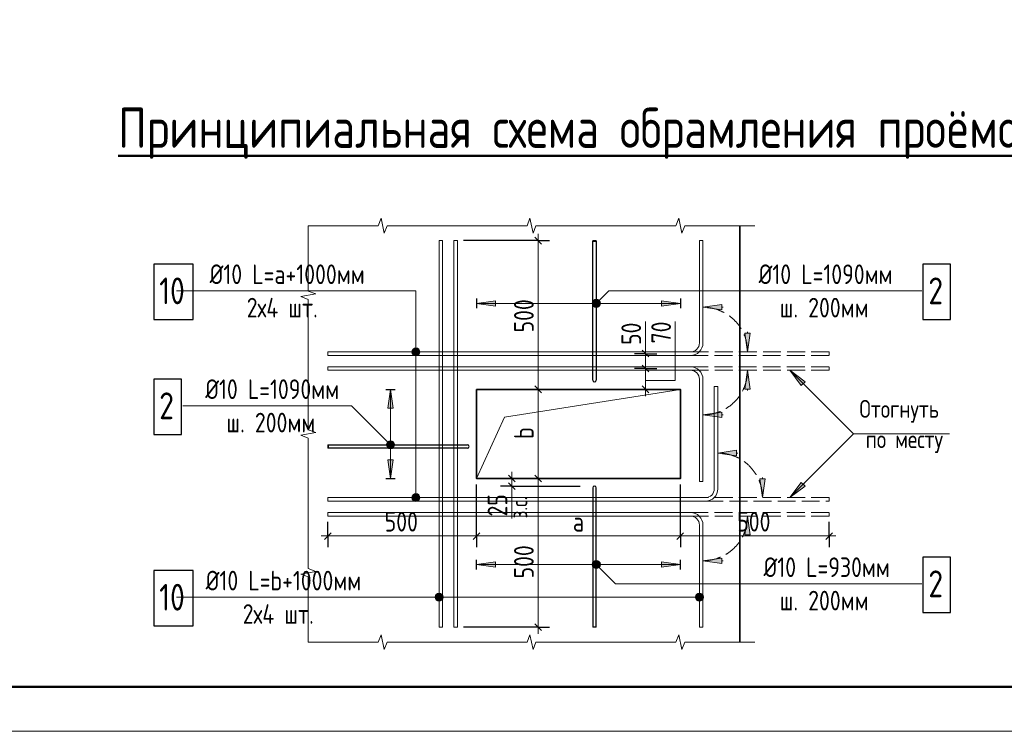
# Model space of a CAD drawing. Header units: millimetres. Extents: x 0 to 61017, y 0 to 42000.
# Tile 2 of 16: x 12590 to 23616, y 0 to 7975. Entities that reach past the tile are written whole.
import ezdxf

# ---------------------------------------------------------------- set-up
doc = ezdxf.new("R2010")
doc.units = ezdxf.units.MM
doc.linetypes.add('______2', pattern=[270, 200, -70])
for name, color, linetype, lineweight in [('Standard', 7, 'Continuous', 25), ('Арм.стержн.ниж.зоны 2й ряд', 7, '______2', 25), ('ЖБ Перекрытие средний уровень', 7, 'Continuous', 50), ('Размерная линия_ общее', 7, 'Continuous', 13), ('Текст_ общее', 7, 'Continuous', 25)]:
    doc.layers.add(name, color=color, linetype=linetype, lineweight=lineweight)
doc.layers.add('Фоновоя арматура Х1', color=7, linetype='Continuous', lineweight=18, true_color=0x656565)
doc.styles.add('GOST 2.304-81', font='txt')

msp = doc.modelspace()

# ---------------------------------------------------------------- hatches: boundary and pattern name
at = {"layer": 'Standard', "linetype": 'Continuous', "lineweight": 13, "transparency": 33554687}
for points in [[(17916, 4826), (17706, 4796), (17916, 4766)], [(19079, 4764), (19015, 4827), (19003, 4807)], [(19079, 4764), (19003, 4807), (19058, 4752)], [(19058, 4752), (19003, 4807), (19003, 4784)], [(19058, 4752), (19003, 4784), (19035, 4752)], [(19035, 4752), (19003, 4784), (19015, 4764)], [(19090, 4784), (19035, 4839), (19015, 4827)], [(19090, 4784), (19015, 4827), (19079, 4764)], [(19090, 4807), (19058, 4839), (19035, 4839)], [(19090, 4807), (19035, 4839), (19090, 4784)], [(19058, 4839), (19090, 4807), (19079, 4827)], [(20451, 4782), (20241, 4752), (20451, 4722)], [(20771, 3836), (20741, 4046), (20711, 3836)], [(21384, 3918), (21214, 4046), (21341, 3876)], [(16699, 3224), (16731, 3255), (16711, 3244)], [(16731, 3255), (16699, 3224), (16699, 3201)], [(16731, 3255), (16699, 3201), (16754, 3255)], [(16754, 3255), (16699, 3201), (16711, 3180)], [(16754, 3255), (16711, 3180), (16774, 3244)], [(16774, 3244), (16711, 3180), (16731, 3169)], [(16774, 3244), (16731, 3169), (16786, 3224)], [(16786, 3224), (16731, 3169), (16754, 3169)], [(16786, 3224), (16754, 3169), (16786, 3201)], [(16786, 3201), (16754, 3169), (16774, 3180)], [(20618, 3149), (20408, 3119), (20618, 3089)], [(16712, 3042), (16742, 2832), (16772, 3042)], [(21341, 2789), (21214, 2619), (21384, 2746)], [(20771, 2202), (20741, 2412), (20711, 2202)], [(17916, 1899), (17706, 1869), (17916, 1839)], [(19015, 1837), (19058, 1912), (19003, 1857)], [(19003, 1857), (19058, 1912), (19035, 1912)], [(19003, 1857), (19035, 1912), (19003, 1880)], [(19003, 1880), (19035, 1912), (19015, 1901)], [(19015, 1837), (19079, 1901), (19058, 1912)], [(19035, 1825), (19079, 1901), (19015, 1837)], [(19035, 1825), (19090, 1880), (19079, 1901)], [(19058, 1825), (19090, 1880), (19035, 1825)], [(19058, 1825), (19090, 1857), (19090, 1880)], [(19090, 1857), (19058, 1825), (19079, 1837)]]:
    msp.add_hatch(color=7, dxfattribs=at).paths.add_polyline_path(points)
for points in [[(19778, 4826), (19988, 4796), (19778, 4766)], [(20771, 4462), (20741, 4252), (20711, 4462)], [(16712, 3622), (16742, 3832), (16772, 3622)], [(20451, 3516), (20241, 3546), (20451, 3576)], [(20938, 2829), (20908, 2619), (20878, 2829)], [(19778, 1899), (19988, 1869), (19778, 1839)], [(20451, 1882), (20241, 1912), (20451, 1942)]]:
    msp.add_hatch(color=7, dxfattribs=at).paths.add_polyline_path(points, flags=16)
at = {"layer": 'Текст_ общее', "linetype": 'Continuous', "lineweight": 13, "transparency": 33554687}
for points in [[(16982, 4252), (17072, 4252), (17066, 4275)], [(16982, 4252), (17066, 4275), (16988, 4275)], [(16988, 4230), (17072, 4252), (16982, 4252)], [(16988, 4275), (17066, 4275), (17049, 4291)], [(16988, 4275), (17049, 4291), (17004, 4291)], [(16988, 4230), (17066, 4230), (17072, 4252)], [(17004, 4214), (17066, 4230), (16988, 4230)], [(17004, 4291), (17049, 4291), (17027, 4297)], [(17004, 4214), (17049, 4214), (17066, 4230)], [(17049, 4214), (17004, 4214), (17027, 4207)], [(16988, 2641), (17066, 2641), (17049, 2658)], [(16988, 2641), (17049, 2658), (17004, 2658)], [(17004, 2658), (17049, 2658), (17027, 2664)], [(16982, 2619), (17072, 2619), (17066, 2641)], [(16982, 2619), (17066, 2641), (16988, 2641)], [(16988, 2596), (17072, 2619), (16982, 2619)], [(16988, 2596), (17066, 2596), (17072, 2619)], [(17004, 2580), (17066, 2596), (16988, 2596)], [(17004, 2580), (17049, 2580), (17066, 2596)], [(17049, 2580), (17004, 2580), (17027, 2574)], [(17286, 1458), (17286, 1548), (17263, 1541)], [(17308, 1464), (17308, 1541), (17286, 1548)], [(17308, 1464), (17286, 1548), (17286, 1458)], [(20201, 1458), (20201, 1548), (20178, 1541)], [(20223, 1464), (20223, 1541), (20201, 1548)], [(20223, 1464), (20201, 1548), (20201, 1458)], [(17247, 1480), (17247, 1525), (17241, 1503)], [(17263, 1464), (17263, 1541), (17247, 1525)], [(17263, 1464), (17247, 1525), (17247, 1480)], [(17286, 1458), (17263, 1541), (17263, 1464)], [(17325, 1480), (17325, 1525), (17308, 1541)], [(17325, 1480), (17308, 1541), (17308, 1464)], [(17325, 1525), (17325, 1480), (17331, 1503)], [(20162, 1480), (20162, 1525), (20156, 1503)], [(20178, 1464), (20178, 1541), (20162, 1525)], [(20178, 1464), (20162, 1525), (20162, 1480)], [(20201, 1458), (20178, 1541), (20178, 1464)], [(20240, 1480), (20240, 1525), (20223, 1541)], [(20240, 1480), (20223, 1541), (20223, 1464)], [(20240, 1525), (20240, 1480), (20246, 1503)]]:
    msp.add_hatch(color=7, dxfattribs=at).paths.add_polyline_path(points)

# ---------------------------------------------------------------- linework, layer by layer
at = {"layer": 'Standard', "color": 7, "linetype": 'Continuous', "lineweight": 13, "transparency": 33554687}
for p, q in [((16638, 5749), (16604, 5666)), ((16671, 5582), (16638, 5749)), ((18304, 5749), (18271, 5666)), ((18338, 5582), (18304, 5749)), ((19971, 5749), (19938, 5666)), ((20004, 5582), (19971, 5749)), ((16604, 5666), (15821, 5666)), ((15821, 5666), (15821, 4934)), ((15821, 5666), (15821, 5666)), ((16704, 5666), (16671, 5582)), ((17488, 5666), (16704, 5666)), ((18271, 5666), (17488, 5666)), ((18371, 5666), (18338, 5582)), ((19154, 5666), (18371, 5666)), ((19938, 5666), (19154, 5666)), ((20038, 5666), (20004, 5582)), ((20821, 5666), (20038, 5666)), ((15904, 4903), (15738, 4872)), ((15738, 4872), (15821, 4841)), ((15821, 4934), (15904, 4903)), ((15821, 4841), (15821, 4110)), ((19015, 4827), (19015, 4827)), ((19015, 4764), (19015, 4764)), ((19079, 4827), (19079, 4827)), ((19079, 4764), (19079, 4764)), ((19598, 4232), (19598, 4592)), ((15821, 4110), (15821, 3379)), ((21214, 4046), (21214, 4046)), ((21214, 4046), (21214, 4046)), ((21214, 4046), (21214, 4046)), ((21214, 4046), (21341, 3876)), ((21384, 3918), (21214, 4046)), ((21341, 3876), (21384, 3918)), ((21363, 3897), (21373, 3886)), ((15904, 3348), (15738, 3317)), ((15738, 3317), (15821, 3286)), ((15821, 3379), (15904, 3348)), ((15821, 3286), (15821, 2554)), ((16711, 3244), (16711, 3244)), ((16774, 3244), (16774, 3244)), ((16711, 3180), (16711, 3180)), ((16774, 3180), (16774, 3180)), ((21341, 2789), (21214, 2619)), ((21384, 2746), (21341, 2789)), ((21363, 2767), (21373, 2778)), ((18100, 2739), (18100, 2386)), ((21214, 2619), (21384, 2746)), ((15821, 2554), (15821, 1823)), ((21214, 2619), (21214, 2619)), ((21214, 2619), (21214, 2619)), ((21214, 2619), (21214, 2619)), ((19015, 1901), (19015, 1901)), ((19079, 1901), (19079, 1901)), ((15904, 1792), (15738, 1761)), ((15821, 1823), (15904, 1792)), ((19015, 1837), (19015, 1837)), ((19079, 1837), (19079, 1837)), ((15738, 1761), (15821, 1730)), ((15821, 1730), (15821, 999)), ((15821, 999), (15821, 999)), ((15821, 999), (16604, 999)), ((16604, 999), (16638, 1082)), ((16638, 1082), (16671, 916)), ((16671, 916), (16704, 999)), ((16704, 999), (17488, 999)), ((17488, 999), (18271, 999)), ((18271, 999), (18304, 1082)), ((18304, 1082), (18338, 916)), ((18338, 916), (18371, 999)), ((18371, 999), (19154, 999)), ((19154, 999), (19938, 999)), ((19938, 999), (19971, 1082)), ((19971, 1082), (20004, 916)), ((20004, 916), (20038, 999)), ((20038, 999), (20821, 999)), ((20821, 999), (20821, 999))]:
    msp.add_line(p, q, dxfattribs=at)
at = {"layer": 'Standard', "color": 251, "linetype": 'Continuous', "lineweight": 13, "true_color": 0x494949, "transparency": 33554687}
for p, q in [((17916, 4826), (17706, 4796)), ((19988, 4796), (17706, 4796)), ((17706, 4796), (17706, 4796)), ((17706, 4796), (17706, 4796)), ((17706, 4796), (17706, 4796)), ((17706, 4796), (17916, 4766)), ((17916, 4766), (17916, 4826)), ((17916, 4796), (17931, 4796)), ((19778, 4796), (19763, 4796)), ((19778, 4766), (19778, 4826)), ((19778, 4826), (19988, 4796)), ((19988, 4796), (19778, 4766)), ((19988, 4796), (19988, 4796)), ((19988, 4796), (19988, 4796)), ((19988, 4796), (19988, 4796)), ((20451, 4782), (20241, 4752)), ((20241, 4752), (20241, 4752)), ((20241, 4752), (20241, 4752)), ((20241, 4752), (20241, 4752)), ((20241, 4752), (20451, 4722)), ((20451, 4722), (20451, 4782)), ((20451, 4752), (20466, 4752)), ((20741, 4252), (20711, 4462)), ((20711, 4462), (20771, 4462)), ((20741, 4462), (20741, 4477)), ((20771, 4462), (20741, 4252)), ((20741, 4252), (20741, 4252)), ((20741, 4252), (20741, 4252)), ((20741, 4252), (20741, 4252)), ((20741, 4046), (20711, 3836)), ((20741, 4046), (20741, 4046)), ((20741, 4046), (20741, 4046)), ((20741, 4046), (20741, 4046)), ((20771, 3836), (20741, 4046)), ((16712, 3622), (16742, 3832)), ((16742, 3832), (16742, 2832)), ((16742, 3832), (16742, 3832)), ((16742, 3832), (16742, 3832)), ((16742, 3832), (16742, 3832)), ((16742, 3832), (16772, 3622)), ((20711, 3836), (20771, 3836)), ((20741, 3836), (20741, 3821)), ((16772, 3622), (16712, 3622)), ((16742, 3622), (16742, 3607)), ((20241, 3546), (20451, 3576)), ((20241, 3546), (20241, 3546)), ((20241, 3546), (20241, 3546)), ((20241, 3546), (20241, 3546)), ((20451, 3516), (20241, 3546)), ((20451, 3576), (20451, 3516)), ((20451, 3546), (20466, 3546)), ((20618, 3149), (20408, 3119)), ((20408, 3119), (20408, 3119)), ((20408, 3119), (20408, 3119)), ((20408, 3119), (20408, 3119)), ((20408, 3119), (20618, 3089)), ((20618, 3089), (20618, 3149)), ((20618, 3119), (20633, 3119)), ((16772, 3042), (16712, 3042)), ((16712, 3042), (16742, 2832)), ((16742, 3042), (16742, 3057)), ((16742, 2832), (16772, 3042)), ((16742, 2832), (16742, 2832)), ((16742, 2832), (16742, 2832)), ((16742, 2832), (16742, 2832)), ((20908, 2619), (20878, 2829)), ((20878, 2829), (20938, 2829)), ((20908, 2829), (20908, 2844)), ((20938, 2829), (20908, 2619)), ((20908, 2619), (20908, 2619)), ((20908, 2619), (20908, 2619)), ((20908, 2619), (20908, 2619)), ((20741, 2412), (20711, 2202)), ((20741, 2412), (20741, 2412)), ((20741, 2412), (20741, 2412)), ((20741, 2412), (20741, 2412)), ((20771, 2202), (20741, 2412)), ((20711, 2202), (20771, 2202)), ((20741, 2202), (20741, 2187)), ((17916, 1899), (17706, 1869)), ((17916, 1839), (17916, 1899)), ((19778, 1839), (19778, 1899)), ((19778, 1899), (19988, 1869)), ((20241, 1912), (20451, 1942)), ((20241, 1912), (20241, 1912)), ((20241, 1912), (20241, 1912)), ((20241, 1912), (20241, 1912)), ((20451, 1882), (20241, 1912)), ((20451, 1942), (20451, 1882)), ((20451, 1912), (20466, 1912)), ((19988, 1869), (17706, 1869)), ((17706, 1869), (17706, 1869)), ((17706, 1869), (17706, 1869)), ((17706, 1869), (17706, 1869)), ((17706, 1869), (17916, 1839)), ((17916, 1869), (17931, 1869)), ((19778, 1869), (19763, 1869)), ((19988, 1869), (19778, 1839)), ((19988, 1869), (19988, 1869)), ((19988, 1869), (19988, 1869)), ((19988, 1869), (19988, 1869))]:
    msp.add_line(p, q, dxfattribs=at)
at = {"layer": 'Standard', "color": 7, "linetype": '______2', "lineweight": 13, "transparency": 33554687}
for p, q in [((21654, 4252), (20101, 4252)), ((20101, 4212), (21654, 4212)), ((21654, 4212), (21654, 4252)), ((20101, 4086), (21654, 4086)), ((21654, 4086), (21654, 4046)), ((21654, 4046), (20101, 4046)), ((21654, 2619), (20268, 2619)), ((20268, 2579), (21654, 2579)), ((21654, 2579), (21654, 2619)), ((20101, 2452), (21654, 2452)), ((21654, 2452), (21654, 2412)), ((21654, 2412), (20101, 2412))]:
    msp.add_line(p, q, dxfattribs=at)
at = {"layer": 'Standard', "color": 7, "linetype": 'Continuous', "lineweight": 13, "transparency": 33554687}
msp.add_lwpolyline([(0, 0), (59400, 0), (59400, 42000), (0, 42000), (0, 0)], close=True, dxfattribs=at)
at = {"layer": 'Standard', "color": 7, "linetype": 'Continuous', "lineweight": 50, "transparency": 33554687}
msp.add_lwpolyline([(2000, 41500), (58900, 41500), (58900, 500), (2000, 500), (2000, 41500)], close=True, dxfattribs=at)
at = {"layer": 'Standard', "color": 7, "linetype": 'Continuous', "lineweight": 13, "transparency": 33554687}
for points in [[(17326, 5499), (17326, 1166), (17286, 1166), (17286, 5499), (17326, 5499)], [(17493, 5499), (17493, 1166), (17453, 1166), (17453, 5499), (17493, 5499)], [(19047, 5492), (19007, 5492), (19007, 5499), (19047, 5499), (19047, 5492)], [(20201, 4352), (20201, 5499), (20241, 5499), (20241, 4352)], [(22691, 4936), (19187, 4936), (19047, 4796)], [(19931, 4592), (19931, 3932), (19598, 3932)], [(20101, 4252), (16039, 4252), (16039, 4212), (20101, 4212)], [(20101, 4046), (16039, 4046), (16039, 4086), (20101, 4086)], [(23001, 3332), (21927, 3332), (21214, 4046)], [(20201, 3946), (20201, 2799), (20241, 2799), (20241, 3946)], [(20368, 2719), (20368, 3866), (20408, 3866), (20408, 2719)], [(17706, 2832), (18019, 3519), (19988, 3832)], [(14416, 3648), (16307, 3648), (16742, 3212)], [(23001, 3332), (21927, 3332), (21214, 2619)], [(16046, 3212), (16046, 3172), (16039, 3172), (16039, 3212), (16046, 3212)], [(20268, 2619), (16039, 2619), (16039, 2579), (20268, 2579)], [(20101, 2412), (16039, 2412), (16039, 2452), (20101, 2452)], [(20201, 2312), (20201, 1166), (20241, 1166), (20241, 2312)], [(22691, 1653), (19263, 1653), (19047, 1869)], [(19047, 1172), (19007, 1172), (19007, 1166), (19047, 1166), (19047, 1172)]]:
    msp.add_lwpolyline(points, dxfattribs=at)
at = {"layer": 'Standard', "color": 7, "linetype": 'Continuous', "lineweight": 25, "transparency": 33554687}
for points in [[(19007, 3936), (19007, 5492), (19047, 5492), (19047, 3936)], [(17603, 3172), (16046, 3172), (16046, 3212), (17603, 3212)], [(19007, 2729), (19007, 1172), (19047, 1172), (19047, 2729)]]:
    msp.add_lwpolyline(points, dxfattribs=at)
at = {"layer": 'Standard', "color": 7, "linetype": 'Continuous', "lineweight": 13, "transparency": 33554687}
for centre in [(19047, 4796), (16742, 3212), (19047, 1869)]:
    msp.add_circle(centre, 45, dxfattribs=at)
at = {"layer": 'Standard', "color": 251, "linetype": '______2', "lineweight": 13, "true_color": 0x494949, "transparency": 33554687}
for centre, start, end in [((20241, 4252), 0, 90), ((20241, 4046), 270, 0), ((20408, 2619), 0, 90), ((20241, 2412), 270, 0)]:
    msp.add_arc(centre, 500, start, end, dxfattribs=at)
at = {"layer": 'Standard', "color": 7, "linetype": 'Continuous', "lineweight": 13, "transparency": 33554687}
for centre, radius, start, end in [((20101, 4352), 100, 270, 0), ((20101, 4352), 140, 270, 0), ((20101, 3946), 140, 0, 90), ((20101, 3946), 100, 0, 90), ((20268, 2719), 100, 270, 0), ((20268, 2719), 140, 270, 0), ((20101, 2312), 140, 0, 90), ((20101, 2312), 100, 0, 90)]:
    msp.add_arc(centre, radius, start, end, dxfattribs=at)
at = {"layer": 'Standard', "color": 7, "linetype": 'Continuous', "lineweight": 25, "transparency": 33554687}
for centre, start, end in [((19027, 3936), 180, 0), ((17603, 3192), 270, 90), ((19027, 2729), 0, 180)]:
    msp.add_arc(centre, 20, start, end, dxfattribs=at)
at = {"layer": 'Арм.стержн.ниж.зоны 2й ряд', "color": 251, "linetype": 'Continuous', "lineweight": 25, "true_color": 0x494949, "transparency": 33554687}
for p, q in [((17706, 4849), (17706, 4742)), ((19988, 4849), (19988, 4742)), ((16689, 3832), (16796, 3832)), ((16689, 2832), (16796, 2832)), ((17706, 1815), (17706, 1922)), ((19988, 1815), (19988, 1922))]:
    msp.add_line(p, q, dxfattribs=at)
at = {"layer": 'ЖБ Перекрытие средний уровень', "color": 7, "linetype": 'Continuous', "lineweight": 35, "transparency": 33554687}
msp.add_line((20654, 999), (20654, 5666), dxfattribs=at)
msp.add_lwpolyline([(17706, 3832), (19988, 3832), (19988, 2832), (17706, 2832), (17706, 3832)], dxfattribs=at)
at = {"layer": 'Размерная линия_ общее', "color": 7, "linetype": 'Continuous', "lineweight": 25, "transparency": 33554687}
for p, q in [((18433, 5461), (18358, 5536)), ((19636, 4195), (19561, 4270)), ((19636, 4028), (19561, 4103)), ((18433, 3795), (18358, 3870)), ((19636, 3795), (19561, 3870)), ((18062, 2870), (18137, 2795)), ((18433, 2795), (18358, 2870)), ((18358, 2870), (18433, 2795)), ((18062, 2786), (18137, 2711)), ((16077, 2226), (16002, 2151)), ((17743, 2226), (17668, 2151)), ((17668, 2151), (17743, 2226)), ((19950, 2151), (20025, 2226)), ((19950, 2151), (20025, 2226)), ((21617, 2151), (21692, 2226)), ((18358, 1203), (18433, 1128))]:
    msp.add_line(p, q, dxfattribs=at)
at = {"layer": 'Размерная линия_ общее', "color": 7, "linetype": 'Continuous', "lineweight": 13, "transparency": 33554687}
for p, q in [((18396, 5499), (18396, 5574)), ((18396, 3832), (18396, 5499)), ((19598, 4232), (19598, 4307)), ((19598, 3832), (19598, 4066)), ((19598, 3832), (19598, 3757)), ((18100, 2832), (18100, 2907)), ((18396, 2832), (18396, 2907)), ((18100, 2832), (18100, 2749)), ((18396, 2832), (18396, 2757)), ((18100, 2749), (18100, 2674)), ((16039, 2189), (15964, 2189)), ((17706, 2189), (16039, 2189)), ((17706, 2189), (17631, 2189)), ((17706, 2189), (17781, 2189)), ((17706, 2189), (19988, 2189)), ((19988, 2189), (19913, 2189)), ((19988, 2189), (21654, 2189)), ((19988, 2189), (20063, 2189)), ((21654, 2189), (21729, 2189)), ((18396, 1166), (18396, 1091))]:
    msp.add_line(p, q, dxfattribs=at)
at = {"layer": 'Размерная линия_ общее', "color": 253, "linetype": 'Continuous', "lineweight": -3, "true_color": 0xa0a0a0, "transparency": 33554687}
for p, q in [((18396, 5499), (17559, 5499)), ((18396, 5499), (18271, 5499)), ((18396, 5499), (18521, 5499)), ((19598, 4232), (19473, 4232)), ((19598, 4232), (19723, 4232)), ((19598, 4232), (19598, 4232)), ((19598, 4066), (19473, 4066)), ((19598, 4066), (19723, 4066)), ((19598, 4066), (19604, 4066)), ((18396, 3832), (18271, 3832)), ((18396, 3832), (18521, 3832)), ((19598, 3832), (19473, 3832)), ((19598, 3832), (19723, 3832)), ((19598, 3832), (19604, 3832)), ((17706, 2189), (17706, 2766)), ((17706, 2189), (17706, 2766)), ((18396, 2832), (17773, 2832)), ((18100, 2832), (17975, 2832)), ((18100, 2832), (18033, 2832)), ((18100, 2832), (18225, 2832)), ((18396, 2832), (18271, 2832)), ((18396, 2832), (18271, 2832)), ((18396, 2832), (18521, 2832)), ((18396, 2832), (18396, 2832)), ((18396, 2832), (18521, 2832)), ((19988, 2189), (19988, 2766)), ((19988, 2189), (19988, 2766)), ((18100, 2749), (17975, 2749)), ((18100, 2749), (18225, 2749)), ((16039, 2189), (16039, 2346)), ((21654, 2189), (21654, 2346)), ((16039, 2189), (16039, 2314)), ((17706, 2189), (17706, 2314)), ((17706, 2189), (17706, 2314)), ((19988, 2189), (19988, 2314)), ((19988, 2189), (19988, 2314)), ((21654, 2189), (21654, 2314)), ((16039, 2189), (16039, 2064)), ((17706, 2189), (17706, 2064)), ((17706, 2189), (17706, 2064)), ((19988, 2189), (19988, 2064)), ((19988, 2189), (19988, 2064)), ((21654, 2189), (21654, 2064)), ((18396, 1166), (17559, 1166)), ((18396, 1166), (18271, 1166)), ((18396, 1166), (18521, 1166))]:
    msp.add_line(p, q, dxfattribs=at)
at = {"layer": 'Размерная линия_ общее', "color": 7, "linetype": 'Continuous', "lineweight": 13, "transparency": 33554687}
for points in [[(19598, 4066), (19598, 4222), (19598, 4222), (19598, 4232)], [(18396, 2832), (18396, 3204), (18396, 3204), (18396, 3832)], [(18396, 2832), (18396, 1642), (18396, 1642), (18396, 1166)]]:
    msp.add_lwpolyline(points, dxfattribs=at)
at = {"layer": 'Размерная линия_ общее', "color": 253, "linetype": 'Continuous', "lineweight": -3, "true_color": 0xa0a0a0, "transparency": 33554687}
for points in [[(18396, 3832), (18379, 3832), (18379, 3832), (17773, 3832)], [(18100, 2749), (18473, 2749), (18473, 2749), (18867, 2749)]]:
    msp.add_lwpolyline(points, dxfattribs=at)
at = {"layer": 'Текст_ общее', "color": 7, "linetype": 'Continuous', "lineweight": 13, "transparency": 33554687}
for p, q in [((16982, 4252), (16982, 4252)), ((17027, 4297), (17027, 4297)), ((17027, 4207), (17027, 4207)), ((17072, 4252), (17072, 4252)), ((17027, 2664), (17027, 2664)), ((16982, 2619), (16982, 2619)), ((17027, 2574), (17027, 2574)), ((17072, 2619), (17072, 2619)), ((17286, 1548), (17286, 1548)), ((20201, 1548), (20201, 1548)), ((17241, 1503), (17241, 1503)), ((17286, 1458), (17286, 1458)), ((17331, 1503), (17331, 1503)), ((20156, 1503), (20156, 1503)), ((20201, 1458), (20201, 1458)), ((20246, 1503), (20246, 1503))]:
    msp.add_line(p, q, dxfattribs=at)
for points in [[(17027, 4252), (17027, 4936), (14346, 4936)], [(17027, 2619), (17027, 4936), (14346, 4936)], [(17286, 1503), (17027, 1503), (14346, 1503)], [(20201, 1503), (17027, 1503), (14346, 1503)]]:
    msp.add_lwpolyline(points, dxfattribs=at)
for centre in [(17027, 4252), (17027, 2619), (17286, 1503), (20201, 1503)]:
    msp.add_circle(centre, 45, dxfattribs=at)
at = {"layer": 'Фоновоя арматура Х1', "color": 7, "linetype": 'Continuous', "lineweight": 25, "transparency": 33554687}
for points in [[(14092, 4616), (14532, 4616), (14532, 5236), (14092, 5236), (14092, 4616)], [(22705, 4616), (23015, 4616), (23015, 5236), (22705, 5236), (22705, 4616)], [(14092, 3328), (14402, 3328), (14402, 3948), (14092, 3948), (14092, 3328)], [(22705, 1333), (23015, 1333), (23015, 1953), (22705, 1953), (22705, 1333)], [(14092, 1183), (14532, 1183), (14532, 1803), (14092, 1803), (14092, 1183)]]:
    msp.add_lwpolyline(points, dxfattribs=at)

# ---------------------------------------------------------------- texts
at = {"layer": 'Standard', "color": 7, "linetype": 'Continuous', "lineweight": 25, "transparency": 33554687, "char_height": 220, "attachment_point": 7, "style": 'GOST 2.304-81'}
for s, insert, width in [('Ø10\\~L=а+1000мм', (14717, 5012), 1831.81), ('Ø10\\~L=1090мм', (20865, 5012), 1597.38), ('2х4\\~шт.', (15132, 4638), 1000.99), ('ш.\\~200мм', (21101, 4638), 1125.89), ('Ø10\\~L=1090мм', (14668, 3724), 1597.38), ('ш.\\~200мм', (14905, 3350), 1125.9), ('Ø10\\~L=930мм', (20920, 1729), 1488.03), ('Ø10\\~L=b+1000мм', (14673, 1579), 1831.8), ('ш.\\~200мм', (21101, 1355), 1125.89), ('2х4\\~шт.', (15087, 1205), 1000.99)]:
    msp.add_mtext(s, dxfattribs=dict(at, insert=insert, width=width))
at = {"layer": 'Standard', "color": 7, "linetype": 'Continuous', "lineweight": 18, "transparency": 33554687, "char_height": 200, "attachment_point": 7, "style": 'GOST 2.304-81'}
for s, insert, width in [('Отогнуть', (21994, 3459), 1109.09), ('по\\~месту', (22064, 3119), 1038.01)]:
    msp.add_mtext(s, dxfattribs=dict(at, insert=insert, width=width))
at = {"layer": 'Размерная линия_ общее', "color": 7, "linetype": 'Continuous', "lineweight": 25, "transparency": 33554687, "char_height": 220, "attachment_point": 7, "rotation": 90, "style": 'GOST 2.304-81'}
for s, insert, width in [('500', (18346, 4470), 516.38), ('50', (19548, 4330), 375.73), ('70', (19883, 4347), 391.3), ('b', (18346, 3277), 235.08), ('25', (18050, 2408), 375.73), ('500', (18346, 1713), 516.38)]:
    msp.add_mtext(s, dxfattribs=dict(at, insert=insert, width=width))
at = {"layer": 'Размерная линия_ общее', "color": 7, "linetype": 'Continuous', "lineweight": 18, "transparency": 33554687, "insert": (18274, 2386), "char_height": 180, "width": 364.96, "attachment_point": 7, "rotation": 90, "style": 'GOST 2.304-81'}
msp.add_mtext('з.с.', dxfattribs=at)
at = {"layer": 'Размерная линия_ общее', "color": 7, "linetype": 'Continuous', "lineweight": 25, "transparency": 33554687, "char_height": 220, "attachment_point": 7, "style": 'GOST 2.304-81'}
for s, insert, width in [('500', (16677, 2239), 516.39), ('а', (18784, 2239), 235.08), ('500', (20625, 2239), 516.38)]:
    msp.add_mtext(s, dxfattribs=dict(at, insert=insert, width=width))
at = {"layer": 'Текст_ общее', "color": 7, "linetype": 'Continuous', "lineweight": 50, "transparency": 33554687, "insert": (13691, 6416), "char_height": 450, "width": 10170.26, "attachment_point": 7, "style": 'GOST 2.304-81'}
msp.add_mtext('{\\LПринципиальная\\~схема\\~обрамления\\~проёмов}', dxfattribs=at)
at = {"layer": 'Фоновоя арматура Х1', "color": 7, "linetype": 'Continuous', "lineweight": 25, "transparency": 33554687, "char_height": 300, "attachment_point": 7, "style": 'GOST 2.304-81'}
for s, insert, width in [('10', (14152, 4786), 469.67), ('2', (22765, 4786), 341.8), ('2', (14152, 3498), 341.8), ('2', (22765, 1503), 341.8), ('10', (14152, 1353), 469.67)]:
    msp.add_mtext(s, dxfattribs=dict(at, insert=insert, width=width))

doc.saveas('drawing.dxf')
